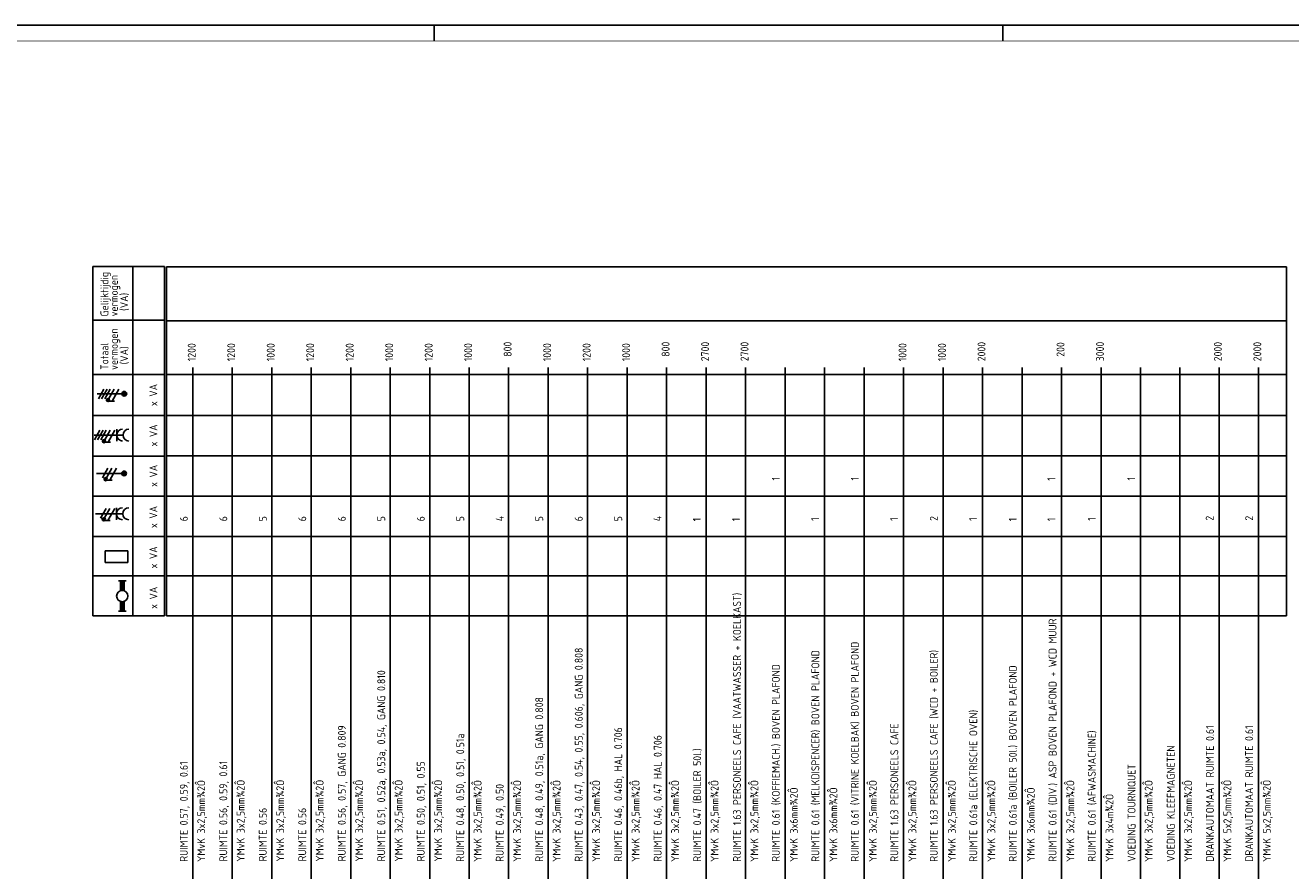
# Model space of a CAD drawing. Header units: millimetres. Extents: x 0 to 1189, y 0 to 841.
# Tile 4 of 7: x 335 to 735, y 574 to 841. Entities that reach past the tile are written whole.
import ezdxf
from ezdxf.enums import TextEntityAlignment as Align

# ---------------------------------------------------------------- set-up
doc = ezdxf.new("R2010")
doc.units = ezdxf.units.MM
for name, color, linetype in [('40', 1, 'CONTINUOUS'), ('BLOKASP', 9, 'CONTINUOUS'), ('LIJN018', 210, 'CONTINUOUS'), ('LIJN025', 10, 'CONTINUOUS'), ('LIJN035', 50, 'CONTINUOUS'), ('LIJN050', 90, 'CONTINUOUS'), ('TEKST25', 10, 'CONTINUOUS'), ('TEKST35', 50, 'CONTINUOUS'), ('TEKST50', 90, 'CONTINUOUS')]:
    doc.layers.add(name, color=color, linetype=linetype)
doc.styles.add('ISO', font='ISO.SHX')
doc.styles.add('NEN', font='iso.shx')
doc.styles.add('ROMAND', font='romand')

# ---------------------------------------------------------------- blocks, each defined once
blk = doc.blocks.new('A0')
at = {"layer": 'LIJN025'}
blk.add_line((464, 836), (464, 841), dxfattribs=at)
at = {"layer": 'LIJN025', "linetype": 'Continuous'}
blk.add_line((644, 836), (644, 841), dxfattribs=at)
at = {"layer": 'LIJN025'}
blk.add_lwpolyline([(1189, 841), (1189, 0), (0, 0), (0, 841)], close=True, dxfattribs=at)
at = {"layer": 'LIJN050', "const_width": 0.2}
blk.add_lwpolyline([(1184, 836), (25, 836), (25, 5), (1184, 5)], close=True, dxfattribs=at)
at = {"layer": 'TEKST25', "style": 'ROMAND', "width": 2.899115}
blk.add_attdef('STATUS', text='', height=2.5, dxfattribs=at).set_placement((1143, 71.5), (1182, 71.5), align=Align.FIT)
at = {"layer": 'TEKST25', "style": 'ISO'}
for tag, p in [('E', (1144.25, 66)), ('NAAM-E', (1155.75, 66)), ('DATUM-E', (1174, 66)), ('D', (1144.25, 61)), ('NAAM-D', (1155.75, 61)), ('DATUM-D', (1174, 61)), ('C', (1144.25, 56)), ('NAAM-C', (1155.75, 56)), ('DATUM-C', (1174, 56)), ('B', (1144.25, 51)), ('NAAM-B', (1155.75, 51)), ('DATUM-B', (1174, 51)), ('A', (1144.25, 46)), ('NAAM-A', (1155.75, 46)), ('DATUM-A', (1174, 46))]:
    blk.add_attdef(tag, text='', height=2.5, dxfattribs=at).set_placement(p, align=Align.CENTER)
for tag, p in [('DATUM', (1021.75, 36.25)), ('SCHAAL', (1057, 36.25)), ('GETEKEND', (1087.25, 36.25)), ('GECONTOL.', (1122, 36.25)), ('FORMAAT', (1152.25, 28.25))]:
    blk.add_attdef(tag, p, '', height=2.5, dxfattribs=at)
at = {"layer": 'TEKST35', "style": 'ISO'}
for tag, p in [('PROJECT', (1023.5, 72.5)), ('PLAATS', (1023.5, 63.5)), ('INSTALLATIE-REGEL1', (1023.5, 52.5)), ('INSTALLATIE-REGEL2', (1023.5, 43.5))]:
    blk.add_attdef(tag, p, '', height=4, dxfattribs=at)
blk.add_attdef('PROJ.NR.', text='', height=4, dxfattribs=at).set_placement((1170, 23), align=Align.CENTER)
at = {"layer": 'TEKST50', "style": 'ISO'}
blk.add_attdef('FILE-NAAM', text='', height=5, dxfattribs=at).set_placement((1162.5, 7.5), align=Align.CENTER)

msp = doc.modelspace()

# ---------------------------------------------------------------- linework, layer by layer
at = {"layer": 'BLOKASP', "color": 9, "linetype": 'Continuous'}
for p, q in [((355.95, 654.2), (355.95, 764.68)), ((355.95, 764.68), (378.63, 764.68)), ((368.63, 654.2), (368.63, 764.68)), ((378.63, 654.2), (378.63, 764.68)), ((355.95, 747.76), (378.63, 747.76)), ((355.95, 730.52), (378.63, 730.52)), ((355.95, 717.63), (378.63, 717.63)), ((355.95, 704.77), (378.63, 704.77)), ((355.95, 692.06), (378.63, 692.06)), ((355.95, 679.28), (378.63, 679.28)), ((355.95, 666.84), (378.63, 666.84)), ((355.95, 654.2), (378.63, 654.2))]:
    msp.add_line(p, q, dxfattribs=at)
at = {"layer": 'BLOKASP', "color": 9}
for p, q in [((359.49, 725.92), (357.74, 722.88)), ((360.49, 725.92), (358.74, 722.88)), ((361.49, 725.92), (359.74, 722.88)), ((362.74, 725.92), (361.02, 722.93)), ((364.24, 725.92), (362.06, 722.13)), ((365.42, 724.48), (357.35, 724.48)), ((362.83, 722.13), (361.28, 722.13)), ((363.52, 709.51), (363.52, 713.27)), ((356.43, 711.39), (365.52, 711.39)), ((358.22, 712.92), (356.47, 709.88)), ((359.22, 712.92), (357.47, 709.88)), ((360.22, 712.92), (358.47, 709.88)), ((361.47, 712.92), (359.75, 709.93)), ((361.56, 709.13), (360.01, 709.13)), ((362.97, 712.92), (360.79, 709.13)), ((365.36, 699.28), (357.16, 699.28)), ((360.74, 700.9), (358.99, 697.87)), ((361.99, 700.9), (360.26, 697.91)), ((362.08, 697.11), (360.52, 697.11)), ((363.49, 700.9), (361.3, 697.11)), ((356.83, 686.5), (365.43, 686.5)), ((360.14, 688.2), (358.39, 685.17)), ((361.39, 688.2), (359.66, 685.21)), ((362.89, 688.2), (360.7, 684.41)), ((363.43, 684.62), (363.43, 688.38)), ((361.48, 684.41), (359.92, 684.41)), ((359.9, 671.05), (359.9, 674.81)), ((359.9, 674.81), (367.08, 674.81)), ((367.08, 671.05), (367.08, 674.81)), ((359.9, 671.05), (367.08, 671.05))]:
    msp.add_line(p, q, dxfattribs=at)
at = {"layer": 'BLOKASP'}
for p, q in [((364.07, 665.28), (366.47, 665.28)), ((364.67, 662.18), (364.67, 665.28)), ((365.87, 662.18), (365.87, 665.28)), ((364.67, 658.78), (364.67, 655.68)), ((365.87, 658.78), (365.87, 655.68)), ((366.47, 655.68), (364.07, 655.68))]:
    msp.add_line(p, q, dxfattribs=at)
at = {"layer": 'BLOKASP', "color": 9, "const_width": 0.5}
for points in [[(360.52, 722.49, 1), (361.02, 722.49, 1)], [(359.25, 709.49, 1), (359.75, 709.49, 1)], [(359.77, 697.47, 1), (360.27, 697.47, 1)], [(359.17, 684.77, 1), (359.67, 684.77, 1)]]:
    msp.add_lwpolyline(points, format="xyb", close=True, dxfattribs=at)
at = {"layer": 'BLOKASP', "color": 9}
for centre, radius in [((365.92, 724.48), 0.75), ((365.92, 724.48), 0.5), ((360.77, 722.49), 0.5), ((365.92, 724.48), 0.25), ((359.5, 709.49), 0.5), ((360.02, 697.47), 0.5), ((365.86, 699.28), 0.75), ((365.86, 699.28), 0.5), ((365.86, 699.28), 0.25), ((359.42, 684.77), 0.5)]:
    msp.add_circle(centre, radius, dxfattribs=at)
at = {"layer": 'BLOKASP'}
msp.add_circle((365.27, 660.48), 1.8, dxfattribs=at)
at = {"layer": 'BLOKASP', "color": 9}
for centre in [(365.4, 711.39), (367.4, 711.39), (365.31, 686.5), (367.31, 686.5)]:
    msp.add_arc(centre, 1.88, 90, 270, dxfattribs=at)
at = {"layer": 'BLOKASP'}
for points in [[(364.67, 662.28), (365.87, 662.28), (364.67, 665.28), (365.87, 665.28)], [(364.67, 662.28), (364.67, 662.22), (365.27, 662.28)], [(365.87, 662.22), (365.87, 662.28), (365.33, 662.28)], [(364.67, 658.68), (364.67, 658.74), (365.21, 658.68)], [(364.67, 655.68), (365.87, 655.68), (364.67, 658.68), (365.87, 658.68)], [(365.87, 658.68), (365.87, 658.74), (365.33, 658.68)]]:
    msp.add_solid(points, dxfattribs=at)
at = {"layer": 'LIJN018', "color": 9, "linetype": 'Continuous'}
for p, q in [((379.23, 654.23), (379.23, 764.58)), ((379.23, 764.58), (733.78, 764.58)), ((379.23, 747.58), (733.78, 747.58)), ((379.23, 730.61), (733.78, 730.61)), ((379.23, 717.61), (733.78, 717.61)), ((379.23, 704.83), (733.78, 704.83)), ((379.23, 692.03), (733.78, 692.03)), ((379.23, 679.33), (733.78, 679.33)), ((379.23, 666.83), (733.78, 666.83)), ((379.23, 654.23), (733.78, 654.23))]:
    msp.add_line(p, q, dxfattribs=at)
at = {"layer": 'LIJN018', "color": 9}
msp.add_line((733.78, 654.23), (733.78, 764.58), dxfattribs=at)
at = {"layer": 'LIJN035'}
for p, q in [((387.58, 520.25), (387.58, 732.8)), ((400.08, 520.25), (400.08, 732.8)), ((412.58, 520.25), (412.58, 732.8)), ((425.08, 520.25), (425.08, 732.8)), ((437.58, 520.25), (437.58, 732.8)), ((450.08, 520.25), (450.08, 732.8)), ((462.58, 520.25), (462.58, 732.8)), ((475.08, 520.25), (475.08, 732.8)), ((487.58, 520.25), (487.58, 732.8)), ((500.08, 520.25), (500.08, 732.8)), ((512.58, 520.25), (512.58, 732.8)), ((525.08, 520.25), (525.08, 732.8)), ((537.58, 520.25), (537.58, 732.8)), ((550.08, 520.25), (550.08, 732.8)), ((562.58, 520.25), (562.58, 732.8)), ((575.08, 520.25), (575.08, 732.8)), ((587.58, 520.25), (587.58, 732.8)), ((600.08, 520.25), (600.08, 732.8)), ((612.58, 520.25), (612.58, 732.8)), ((625.08, 520.25), (625.08, 732.8)), ((637.58, 520.25), (637.58, 732.8)), ((650.08, 520.25), (650.08, 732.8)), ((662.58, 520.25), (662.58, 732.8)), ((675.08, 520.25), (675.08, 732.8)), ((687.58, 520.25), (687.58, 732.8)), ((700.08, 520.25), (700.08, 732.8)), ((712.48, 520.25), (712.48, 732.8)), ((724.88, 520.25), (724.88, 732.8))]:
    msp.add_line(p, q, dxfattribs=at)

# ---------------------------------------------------------------- block references
at = {"layer": 'LIJN025'}
msp.add_blockref('A0', (0, 0), dxfattribs=at)

# ---------------------------------------------------------------- texts
at = {"layer": '40', "style": 'NEN'}
for s, p in [('1200', (388.51, 734.74)), ('1200', (401.01, 734.74)), ('1000', (413.51, 734.74)), ('1200', (426.01, 734.74)), ('1200', (438.51, 734.74)), ('1000', (451.01, 734.74)), ('1200', (463.51, 734.74)), ('1000', (476.01, 734.74)), (' 800', (488.51, 734.74)), ('1000', (501.01, 734.74)), ('1200', (513.51, 734.74)), ('1000', (526.01, 734.74)), (' 800', (538.51, 734.74)), ('2700', (551.01, 734.74)), ('2700', (563.51, 734.74)), ('1000', (613.51, 734.74)), ('1000', (626.01, 734.74)), ('2000', (638.51, 734.74)), (' 200', (663.51, 734.74)), ('3000', (676.01, 734.74)), ('2000', (713.31, 734.74)), ('2000', (725.81, 734.74)), ('1', (573.41, 697.04)), ('1', (598.41, 697.04)), ('1', (660.61, 696.95)), ('1', (685.91, 697.04)), ('6', (386.01, 684.14)), ('6', (398.51, 684.14)), ('5', (411.01, 684.14)), ('6', (423.51, 684.14)), ('6', (436.01, 684.14)), ('5', (448.51, 684.14)), ('6', (461.01, 684.14)), ('5', (473.51, 684.14)), ('4', (486.01, 684.14)), ('5', (498.51, 684.14)), ('6', (511.01, 684.14)), ('5', (523.51, 684.14)), ('4', (535.91, 684.14)), ('1', (548.41, 684.13)), ('1', (560.81, 684.13)), ('1', (585.81, 684.27)), ('1', (610.81, 684.24)), ('2', (623.41, 684.24)), ('1', (635.81, 684.24)), ('1', (648.41, 684.13)), ('1', (660.61, 684.14)), ('1', (673.41, 684.27)), ('2', (710.71, 684.34)), ('2', (723.21, 684.34)), ('RUIMTE 1.63 PERSONEELS CAFE (VAATWASSER + KOELKAST)', (561.11, 576.44)), ('RUIMTE 0.61 (DIV.) ASP BOVEN PLAFOND + WCD MUUR', (661.01, 576.44)), ('RUIMTE 0.61 (MELKDISPENCER) BOVEN PLAFOND', (585.91, 576.44)), ('RUIMTE 0.61 (VITRINE KOELBAK) BOVEN PLAFOND', (598.41, 576.44)), ('RUIMTE 0.43, 0.47, 0.54, 0.55, 0.606, GANG 0.808', (511.01, 576.44)), ('RUIMTE 0.61 (KOFFIEMACH.) BOVEN PLAFOND', (573.41, 576.44)), ('RUIMTE 1.63 PERSONEELS CAFE (WCD + BOILER)', (623.41, 576.44)), ('RUIMTE 0.51, 0.52a, 0.53a, 0.54, GANG 0.810', (448.51, 576.54)), ('RUIMTE 0.61a (BOILER 50l.) BOVEN PLAFOND', (648.41, 576.44)), ('RUIMTE 0.48, 0.49, 0.51a, GANG 0.808', (498.51, 576.44)), ('RUIMTE 0.61a (ELEKTRISCHE OVEN)', (635.91, 576.44)), ('RUIMTE 1.63 PERSONEELS CAFE', (610.91, 576.44)), ('RUIMTE 0.61 (AFWASMACHINE)', (673.41, 576.44)), ('DRANKAUTOMAAT RUIMTE 0.61', (710.81, 576.44)), ('DRANKAUTOMAAT RUIMTE 0.61', (723.21, 576.44)), ('RUIMTE 0.56, 0.57, GANG 0.809', (436.01, 576.54)), ('RUIMTE 0.48, 0.50, 0.51, 0.51a', (473.51, 576.44)), ('RUIMTE 0.46, 0.46b, HAL 0.706', (523.51, 576.44)), ('RUIMTE 0.46, 0.47 HAL 0.706', (536.01, 576.44)), ('RUIMTE 0.47 (BOILER 50l.)', (548.51, 576.44)), ('VOEDING KLEEFMAGNETEN', (698.41, 576.44)), ('RUIMTE 0.56, 0.59, 0.61', (398.51, 576.54)), ('RUIMTE 0.50, 0.51, 0.55', (461.01, 576.54)), ('VOEDING TOURNIQUET', (686.01, 576.44)), ('RUIMTE 0.57, 0.59, 0.61', (386.01, 576.44)), (' YMvK 3x2,5mm¾2Ô', (391.51, 574.94)), (' YMvK 3x2,5mm¾2Ô', (404.01, 575.04)), (' YMvK 3x2,5mm¾2Ô', (416.51, 575.04)), (' YMvK 3x2,5mm¾2Ô', (429.01, 575.04)), (' YMvK 3x2,5mm¾2Ô', (441.51, 575.04)), (' YMvK 3x2,5mm¾2Ô', (454.01, 575.04)), (' YMvK 3x2,5mm¾2Ô', (466.51, 575.04)), (' YMvK 3x2,5mm¾2Ô', (479.01, 574.94)), (' YMvK 3x2,5mm¾2Ô', (491.51, 574.94)), (' YMvK 3x2,5mm¾2Ô', (504.01, 574.94)), (' YMvK 3x2,5mm¾2Ô', (516.51, 574.94)), (' YMvK 3x2,5mm¾2Ô', (529.01, 574.94)), (' YMvK 3x2,5mm¾2Ô', (541.51, 574.94)), (' YMvK 3x2,5mm¾2Ô', (554.01, 574.94)), (' YMvK 3x2,5mm¾2Ô', (566.61, 574.94)), (' YMvK 3x2,5mm¾2Ô', (604.11, 574.94)), (' YMvK 3x2,5mm¾2Ô', (616.61, 574.94)), (' YMvK 3x2,5mm¾2Ô', (629.11, 574.94)), (' YMvK 3x2,5mm¾2Ô', (641.61, 574.94)), (' YMvK 3x2,5mm¾2Ô', (666.61, 574.94)), (' YMvK 3x2,5mm¾2Ô', (691.41, 574.94)), (' YMvK 3x2,5mm¾2Ô', (703.91, 574.94)), (' YMvK 5x2,5mm¾2Ô', (716.31, 574.94)), (' YMvK 5x2,5mm¾2Ô', (728.81, 574.94)), ('RUIMTE 0.49, 0.50', (486.01, 576.44)), (' YMvK 3x6mm¾2Ô', (579.11, 574.94)), (' YMvK 3x6mm¾2Ô', (591.61, 574.94)), (' YMvK 3x6mm¾2Ô', (654.11, 574.94)), (' YMvK 3x4m¾2Ô', (679.01, 574.94)), ('RUIMTE 0.56', (411.01, 576.54)), ('RUIMTE 0.56', (423.51, 576.54))]:
    msp.add_text(s, height=2.5, rotation=90, dxfattribs=at).set_placement(p)
at = {"layer": 'BLOKASP', "color": 9, "linetype": 'Continuous', "style": 'NEN'}
for s, p in [('Gelijktijdig', (360.88, 748.93)), ('vermogen', (363.88, 748.93)), ('(VA)', (367.13, 750.68)), ('vermogen', (363.88, 732.01)), ('Totaal', (360.88, 732.01)), ('(VA)', (367.13, 733.76)), ('x VA', (376.38, 720.57)), ('x VA', (376.38, 707.79)), ('x VA', (376.38, 695.01)), ('x VA', (376.38, 681.99)), ('x VA', (376.38, 669.21)), ('x VA', (376.38, 656.43))]:
    msp.add_text(s, height=2.5, rotation=90, dxfattribs=at).set_placement(p)

doc.saveas('drawing.dxf')
